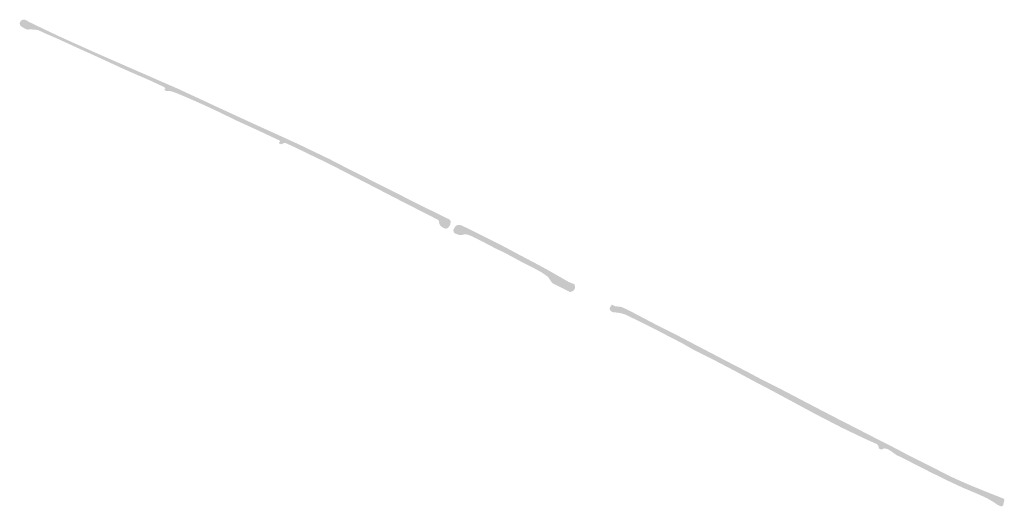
# Model space of a CAD drawing. Header units: metres. Extents: x 200208 to 204756, y 461621 to 464277.
# Tile 1 of 184: x 200208 to 200986, y 463520 to 463904. Entities that reach past the tile are written whole.
import ezdxf

# ---------------------------------------------------------------- set-up
doc = ezdxf.new("R2010")
doc.units = ezdxf.units.M
doc.layers.add('B-WE-OG-WATER_SLOOT-GA', color=7, linetype='Continuous', lineweight=18, true_color=0x70dbff, transparency=0.5)
doc.layers.add('B-WE-OG-WATER_SLOOT_TALUD-GA', color=7, linetype='Continuous', lineweight=18, true_color=0x9ee58b, transparency=0.5)

msp = doc.modelspace()

# ---------------------------------------------------------------- hatches: boundary and pattern name
at = {"layer": 'B-WE-OG-WATER_SLOOT-GA'}
h = msp.add_hatch(color=256, dxfattribs=at)
h.dxf.hatch_style = 1
edge = h.paths.add_edge_path(flags=17)
edge.add_arc((200211.98, 463900.79), 1.39, 68.78038, 111.89434)
edge.add_line((200211.47, 463902.08), (200211.05, 463901.87))
edge.add_line((200211.05, 463901.87), (200210.55, 463902.1))
edge.add_line((200210.55, 463902.1), (200209.7, 463902.47))
edge.add_line((200209.7, 463902.47), (200209.14, 463901.18))
edge.add_line((200209.14, 463901.18), (200210, 463900.81))
edge.add_line((200210, 463900.81), (200210.51, 463900.59))
edge.add_line((200210.51, 463900.59), (200210.38, 463900.05))
edge.add_arc((200210.96, 463899.83), 0.621, 159.66656, 218.61033)
edge.add_line((200210.47, 463899.44), (200213.18, 463897.88))
edge.add_arc((200215.14, 463901.9), 4.47, 244.04319, 269.76911)
edge.add_line((200215.12, 463897.43), (200219.26, 463897.29))
edge.add_arc((200216.39, 463874.88), 22.6, 73.88552, 82.6844, ccw=False)
edge.add_line((200222.66, 463896.59), (200225.69, 463895.29))
edge.add_line((200225.69, 463895.29), (200231.51, 463892.74))
edge.add_line((200231.51, 463892.74), (200240.12, 463888.92))
edge.add_line((200240.12, 463888.92), (200253.09, 463883.19))
edge.add_line((200253.09, 463883.19), (200264.2, 463878.05))
edge.add_line((200264.2, 463878.05), (200276.28, 463872.52))
edge.add_line((200276.28, 463872.52), (200290.02, 463866.18))
edge.add_line((200290.02, 463866.18), (200301.53, 463861.21))
edge.add_line((200301.53, 463861.21), (200312.15, 463856.36))
edge.add_line((200312.15, 463856.36), (200320.5, 463852.6))
edge.add_line((200320.5, 463852.6), (200323.36, 463851.03))
edge.add_arc((200322.51, 463849.88), 1.44, -54.96193, 53.53514, ccw=False)
edge.add_line((200323.33, 463848.71), (200323.43, 463848.44))
edge.add_line((200323.43, 463848.44), (200323.91, 463848.44))
edge.add_arc((200325.65, 463845.52), 3.4, 95.126, 120.75752, ccw=False)
edge.add_arc((200326.01, 463841.67), 7.26, 75.37726, 95.22476, ccw=False)
edge.add_line((200327.84, 463848.7), (200329.85, 463848.09))
edge.add_line((200329.85, 463848.09), (200343.68, 463842.1))
edge.add_line((200343.68, 463842.1), (200355.07, 463837.13))
edge.add_line((200355.07, 463837.13), (200365.44, 463832.42))
edge.add_line((200365.44, 463832.42), (200373.73, 463828.37))
edge.add_line((200373.73, 463828.37), (200387, 463822.11))
edge.add_line((200387, 463822.11), (200398.68, 463817.07))
edge.add_line((200398.68, 463817.07), (200413.47, 463809.74))
edge.add_line((200413.47, 463809.74), (200418.84, 463807.2))
edge.add_line((200418.84, 463807.2), (200432.21, 463801.17))
edge.add_line((200432.21, 463801.17), (200450.36, 463792.48))
edge.add_line((200450.36, 463792.48), (200467.32, 463783.91))
edge.add_line((200467.32, 463783.91), (200484.74, 463774.89))
edge.add_line((200484.74, 463774.89), (200500.64, 463766.84))
edge.add_line((200500.64, 463766.84), (200516.12, 463758.7))
edge.add_line((200516.12, 463758.7), (200532.85, 463750.38))
edge.add_line((200532.85, 463750.38), (200539.41, 463746.77))
edge.add_arc((200528.31, 463727.57), 22.18, 52.68465, 59.95781, ccw=False)
edge.add_line((200541.75, 463745.21), (200543.61, 463743.38))
edge.add_line((200543.61, 463743.38), (200545.58, 463741.85))
edge.add_arc((200546.31, 463743.86), 2.13, 250.12276, 277.27263)
edge.add_line((200546.58, 463741.74), (200547.55, 463741.19))
edge.add_line((200547.55, 463741.19), (200548.15, 463742.27))
edge.add_line((200548.15, 463742.27), (200547.19, 463742.82))
edge.add_line((200547.19, 463742.82), (200547.19, 463743.42))
edge.add_line((200547.19, 463743.42), (200545.84, 463744.15))
edge.add_line((200545.84, 463744.15), (200542.14, 463746.81))
edge.add_line((200542.14, 463746.81), (200539.27, 463748.6))
edge.add_line((200539.27, 463748.6), (200532.91, 463751.87))
edge.add_line((200532.91, 463751.87), (200526.56, 463754.92))
edge.add_line((200526.56, 463754.92), (200520.23, 463758.15))
edge.add_line((200520.23, 463758.15), (200512.61, 463762.19))
edge.add_line((200512.61, 463762.19), (200504.87, 463766.21))
edge.add_line((200504.87, 463766.21), (200500.83, 463768.17))
edge.add_line((200500.83, 463768.17), (200493.56, 463771.95))
edge.add_line((200493.56, 463771.95), (200487.34, 463775.02))
edge.add_line((200487.34, 463775.02), (200480.17, 463778.64))
edge.add_line((200480.17, 463778.64), (200474.99, 463781.47))
edge.add_line((200474.99, 463781.47), (200469.65, 463784.15))
edge.add_line((200469.65, 463784.15), (200463.54, 463787.24))
edge.add_line((200463.54, 463787.24), (200455.29, 463791.38))
edge.add_line((200455.29, 463791.38), (200445.71, 463796.1))
edge.add_line((200445.71, 463796.1), (200440.61, 463798.43))
edge.add_line((200440.61, 463798.43), (200431.97, 463802.65))
edge.add_line((200431.97, 463802.65), (200424.86, 463806.07))
edge.add_line((200424.86, 463806.07), (200416.88, 463809.7))
edge.add_line((200416.88, 463809.7), (200412.57, 463811.83))
edge.add_line((200412.57, 463811.83), (200406.65, 463814.89))
edge.add_line((200406.65, 463814.89), (200401.29, 463817.5))
edge.add_line((200401.29, 463817.5), (200396.74, 463819.53))
edge.add_line((200396.74, 463819.53), (200393.01, 463821.01))
edge.add_line((200393.01, 463821.01), (200387.93, 463823.32))
edge.add_line((200387.93, 463823.32), (200379, 463827.42))
edge.add_line((200379, 463827.42), (200369.21, 463832.06))
edge.add_line((200369.21, 463832.06), (200357.88, 463837.26))
edge.add_line((200357.88, 463837.26), (200351.65, 463840.02))
edge.add_line((200351.65, 463840.02), (200345.26, 463843.03))
edge.add_line((200345.26, 463843.03), (200334.32, 463847.65))
edge.add_line((200334.32, 463847.65), (200328.47, 463850.09))
edge.add_line((200328.47, 463850.09), (200318.82, 463854.57))
edge.add_line((200318.82, 463854.57), (200306, 463860.57))
edge.add_line((200306, 463860.57), (200292.72, 463866.23))
edge.add_line((200292.72, 463866.23), (200284.85, 463869.9))
edge.add_line((200284.85, 463869.9), (200273.29, 463875.14))
edge.add_line((200273.29, 463875.14), (200268.01, 463877.47))
edge.add_line((200268.01, 463877.47), (200251.58, 463884.91))
edge.add_line((200251.58, 463884.91), (200238.46, 463890.86))
edge.add_line((200238.46, 463890.86), (200227.37, 463895.65))
edge.add_line((200227.37, 463895.65), (200216.92, 463900.31))
edge.add_line((200216.92, 463900.31), (200212.49, 463902.08))
h = msp.add_hatch(color=256, dxfattribs=at)
h.dxf.hatch_style = 1
edge = h.paths.add_edge_path(flags=17)
edge.add_arc((200555, 463737.38), 2.28, 73.34801, 97.72694)
edge.add_line((200554.69, 463739.64), (200553.81, 463739.47))
edge.add_line((200553.81, 463739.47), (200553.07, 463739.85))
edge.add_line((200553.07, 463739.85), (200552.48, 463738.67))
edge.add_line((200552.48, 463738.67), (200553.23, 463738.3))
edge.add_line((200553.23, 463738.3), (200553.66, 463737.9))
edge.add_line((200553.66, 463737.9), (200555.56, 463736.72))
edge.add_line((200555.56, 463736.72), (200557.24, 463736.12))
edge.add_line((200557.24, 463736.12), (200559.04, 463735.9))
edge.add_line((200559.04, 463735.9), (200560.82, 463735.52))
edge.add_line((200560.82, 463735.52), (200562.73, 463734.89))
edge.add_line((200562.73, 463734.89), (200566.03, 463733.51))
edge.add_line((200566.03, 463733.51), (200574.99, 463729.13))
edge.add_line((200574.99, 463729.13), (200582.94, 463725.1))
edge.add_line((200582.94, 463725.1), (200588.13, 463722.45))
edge.add_line((200588.13, 463722.45), (200592.32, 463720.33))
edge.add_line((200592.32, 463720.33), (200600.55, 463715.87))
edge.add_line((200600.55, 463715.87), (200613.87, 463709.06))
edge.add_line((200613.87, 463709.06), (200617.66, 463707.2))
edge.add_line((200617.66, 463707.2), (200622.33, 463704.24))
edge.add_line((200622.33, 463704.24), (200628.2, 463700.58))
edge.add_line((200628.2, 463700.58), (200639.21, 463693.55))
edge.add_line((200639.21, 463693.55), (200643.38, 463691.41))
edge.add_line((200643.38, 463691.41), (200643.9, 463691.32))
edge.add_line((200643.9, 463691.32), (200644.79, 463691.48))
edge.add_line((200644.79, 463691.48), (200646.02, 463690.81))
edge.add_line((200646.02, 463690.81), (200646.63, 463691.97))
edge.add_line((200646.63, 463691.97), (200645.43, 463692.63))
edge.add_line((200645.43, 463692.63), (200645.02, 463693.21))
edge.add_line((200645.02, 463693.21), (200644.53, 463693.57))
edge.add_line((200644.53, 463693.57), (200637.94, 463697.1))
edge.add_line((200637.94, 463697.1), (200630.68, 463701.48))
edge.add_line((200630.68, 463701.48), (200624.31, 463705.39))
edge.add_line((200624.31, 463705.39), (200622.34, 463706.34))
edge.add_line((200622.34, 463706.34), (200621.39, 463706.75))
edge.add_line((200621.39, 463706.75), (200619.58, 463707.65))
edge.add_line((200619.58, 463707.65), (200615.73, 463709.87))
edge.add_line((200615.73, 463709.87), (200605.34, 463715.31))
edge.add_line((200605.34, 463715.31), (200593.99, 463721.53))
edge.add_line((200593.99, 463721.53), (200584.54, 463726.39))
edge.add_line((200584.54, 463726.39), (200572.1, 463732.72))
edge.add_line((200572.1, 463732.72), (200559.55, 463737.84))
edge.add_line((200559.55, 463737.84), (200555.65, 463739.57))
h = msp.add_hatch(color=256, dxfattribs=at)
h.dxf.hatch_style = 1
edge = h.paths.add_edge_path()
edge.add_arc((200677.93, 463677.6), 3.24, 228.25977, 262.26175)
edge.add_line((200677.5, 463674.39), (200681.01, 463673.86))
edge.add_line((200681.01, 463673.86), (200683.29, 463673.5))
edge.add_arc((200681.31, 463659.99), 13.66, 57.97997, 81.68928, ccw=False)
edge.add_line((200688.56, 463671.57), (200704.68, 463663.31))
edge.add_line((200704.68, 463663.31), (200722.36, 463654.4))
edge.add_line((200722.36, 463654.4), (200736.31, 463647.07))
edge.add_line((200736.31, 463647.07), (200748.26, 463640.76))
edge.add_line((200748.26, 463640.76), (200764.57, 463632.42))
edge.add_line((200764.57, 463632.42), (200777.6, 463625.72))
edge.add_line((200777.6, 463625.72), (200798.01, 463615.09))
edge.add_line((200798.01, 463615.09), (200817.28, 463605.12))
edge.add_line((200817.28, 463605.12), (200838.12, 463593.43))
edge.add_line((200838.12, 463593.43), (200862.41, 463580.86))
edge.add_line((200862.41, 463580.86), (200880.95, 463572.06))
edge.add_line((200880.95, 463572.06), (200887.05, 463569.12))
edge.add_arc((200886.26, 463567.98), 1.39, 3.50285, 55.01134, ccw=False)
edge.add_line((200887.64, 463568.07), (200887.66, 463567.49))
edge.add_line((200887.66, 463567.49), (200887.67, 463566.06))
edge.add_arc((200888.06, 463566.23), 0.428, 203.56126, 320.53372)
edge.add_line((200888.39, 463565.96), (200888.96, 463566.73))
edge.add_arc((200890.46, 463565.52), 1.93, 110.4019, 141.2433, ccw=False)
edge.add_arc((200890.37, 463565.08), 2.32, 64.38559, 104.33686, ccw=False)
edge.add_line((200891.37, 463567.17), (200892.32, 463566.8))
edge.add_line((200892.32, 463566.8), (200895.98, 463565.13))
edge.add_line((200895.98, 463565.13), (200898.06, 463563.77))
edge.add_line((200898.06, 463563.77), (200899.21, 463562.88))
edge.add_line((200899.21, 463562.88), (200900.94, 463561.58))
edge.add_line((200900.94, 463561.58), (200902.11, 463560.84))
edge.add_line((200902.11, 463560.84), (200903.41, 463560.29))
edge.add_line((200903.41, 463560.29), (200904.45, 463560.06))
edge.add_line((200904.45, 463560.06), (200905.3, 463559.78))
edge.add_line((200905.3, 463559.78), (200906.66, 463559.12))
edge.add_line((200906.66, 463559.12), (200917.44, 463553.51))
edge.add_line((200917.44, 463553.51), (200925.94, 463549.05))
edge.add_line((200925.94, 463549.05), (200935.64, 463544.29))
edge.add_line((200935.64, 463544.29), (200941.39, 463541.34))
edge.add_line((200941.39, 463541.34), (200946.12, 463539.05))
edge.add_line((200946.12, 463539.05), (200954.34, 463535.32))
edge.add_line((200954.34, 463535.32), (200958.02, 463533.82))
edge.add_line((200958.02, 463533.82), (200964.4, 463531.11))
edge.add_line((200964.4, 463531.11), (200969.45, 463528.88))
edge.add_line((200969.45, 463528.88), (200972.58, 463527.41))
edge.add_line((200972.58, 463527.41), (200976.89, 463525.18))
edge.add_line((200976.89, 463525.18), (200980.18, 463523.57))
edge.add_line((200980.18, 463523.57), (200984.36, 463522.2))
edge.add_line((200984.36, 463522.2), (200985.14, 463522.02))
edge.add_line((200985.14, 463522.02), (200985.56, 463523.86))
edge.add_line((200985.56, 463523.86), (200984.79, 463524.03))
edge.add_line((200984.79, 463524.03), (200984.68, 463524.24))
edge.add_line((200984.68, 463524.24), (200983.48, 463524.6))
edge.add_line((200983.48, 463524.6), (200982.06, 463525.09))
edge.add_line((200982.06, 463525.09), (200978.86, 463526.53))
edge.add_line((200978.86, 463526.53), (200973.57, 463529.16))
edge.add_line((200973.57, 463529.16), (200961.26, 463534.19))
edge.add_line((200961.26, 463534.19), (200951.35, 463538.15))
edge.add_line((200951.35, 463538.15), (200947.97, 463539.74))
edge.add_line((200947.97, 463539.74), (200945.55, 463541.06))
edge.add_line((200945.55, 463541.06), (200940.88, 463543.53))
edge.add_line((200940.88, 463543.53), (200928.46, 463549.74))
edge.add_line((200928.46, 463549.74), (200917.32, 463555.44))
edge.add_line((200917.32, 463555.44), (200910.89, 463558.76))
edge.add_line((200910.89, 463558.76), (200906.71, 463560.99))
edge.add_line((200906.71, 463560.99), (200904.75, 463562.27))
edge.add_line((200904.75, 463562.27), (200901.2, 463564.04))
edge.add_line((200901.2, 463564.04), (200899.01, 463565.13))
edge.add_line((200899.01, 463565.13), (200896.8, 463566.29))
edge.add_line((200896.8, 463566.29), (200895.34, 463567.09))
edge.add_line((200895.34, 463567.09), (200889.54, 463569.96))
edge.add_line((200889.54, 463569.96), (200868.53, 463580.87))
edge.add_line((200868.53, 463580.87), (200845.19, 463592.7))
edge.add_line((200845.19, 463592.7), (200823.66, 463603.67))
edge.add_line((200823.66, 463603.67), (200803.24, 463614.12))
edge.add_line((200803.24, 463614.12), (200788.56, 463621.72))
edge.add_line((200788.56, 463621.72), (200783.16, 463624.45))
edge.add_line((200783.16, 463624.45), (200773.91, 463629.37))
edge.add_line((200773.91, 463629.37), (200766.75, 463633.07))
edge.add_line((200766.75, 463633.07), (200752.86, 463640.29))
edge.add_line((200752.86, 463640.29), (200740.71, 463646.43))
edge.add_line((200740.71, 463646.43), (200727.67, 463653.19))
edge.add_line((200727.67, 463653.19), (200717.89, 463657.97))
edge.add_line((200717.89, 463657.97), (200713.43, 463660.5))
edge.add_line((200713.43, 463660.5), (200704.7, 463664.87))
edge.add_line((200704.7, 463664.87), (200699.3, 463667.43))
edge.add_line((200699.3, 463667.43), (200691.93, 463671.54))
edge.add_line((200691.93, 463671.54), (200688.58, 463673.26))
edge.add_line((200688.58, 463673.26), (200686.18, 463674.3))
edge.add_line((200686.18, 463674.3), (200683.55, 463675.33))
edge.add_line((200683.55, 463675.33), (200680.38, 463676.16))
edge.add_line((200680.38, 463676.16), (200676.72, 463676.84))
edge.add_line((200676.72, 463676.84), (200675.65, 463677.21))
edge.add_line((200675.65, 463677.21), (200674.84, 463677.65))
edge.add_line((200674.84, 463677.65), (200674.83, 463677.63))
edge.add_line((200674.83, 463677.63), (200674.19, 463676.39))
edge.add_line((200674.19, 463676.39), (200674.99, 463675.96))
edge.add_line((200674.99, 463675.96), (200675.78, 463675.18))
at = {"layer": 'B-WE-OG-WATER_SLOOT_TALUD-GA'}
h = msp.add_hatch(color=256, dxfattribs=at)
h.dxf.hatch_style = 1
edge = h.paths.add_edge_path()
edge.add_line((200539.34, 463745.15), (200539.54, 463743.75))
edge.add_arc((200544.1, 463744.42), 4.61, 188.27142, 234.64762)
edge.add_line((200541.43, 463740.66), (200543.17, 463739.65))
edge.add_line((200543.17, 463739.65), (200544.82, 463739.22))
edge.add_line((200544.82, 463739.22), (200546.08, 463739.57))
edge.add_line((200546.08, 463739.57), (200547.25, 463740.66))
edge.add_line((200547.25, 463740.66), (200547.55, 463741.19))
edge.add_line((200547.55, 463741.19), (200546.58, 463741.74))
edge.add_arc((200546.31, 463743.86), 2.13, 250.12276, 277.27263, ccw=False)
edge.add_line((200545.58, 463741.85), (200543.61, 463743.38))
edge.add_line((200543.61, 463743.38), (200541.75, 463745.21))
edge.add_arc((200528.31, 463727.57), 22.18, 52.68465, 59.95781)
edge.add_line((200539.41, 463746.77), (200532.85, 463750.38))
edge.add_line((200532.85, 463750.38), (200516.12, 463758.7))
edge.add_line((200516.12, 463758.7), (200500.64, 463766.84))
edge.add_line((200500.64, 463766.84), (200484.74, 463774.89))
edge.add_line((200484.74, 463774.89), (200467.32, 463783.91))
edge.add_line((200467.32, 463783.91), (200450.36, 463792.48))
edge.add_line((200450.36, 463792.48), (200432.21, 463801.17))
edge.add_line((200432.21, 463801.17), (200418.84, 463807.2))
edge.add_line((200418.84, 463807.2), (200413.47, 463809.74))
edge.add_line((200413.47, 463809.74), (200398.68, 463817.07))
edge.add_line((200398.68, 463817.07), (200387, 463822.11))
edge.add_line((200387, 463822.11), (200373.73, 463828.37))
edge.add_line((200373.73, 463828.37), (200365.44, 463832.42))
edge.add_line((200365.44, 463832.42), (200355.07, 463837.13))
edge.add_line((200355.07, 463837.13), (200343.68, 463842.1))
edge.add_line((200343.68, 463842.1), (200329.85, 463848.09))
edge.add_line((200329.85, 463848.09), (200327.84, 463848.7))
edge.add_arc((200326.01, 463841.67), 7.26, 75.37726, 95.22476)
edge.add_arc((200325.65, 463845.52), 3.4, 95.126, 120.75752)
edge.add_line((200323.91, 463848.44), (200323.43, 463848.44))
edge.add_line((200323.43, 463848.44), (200323.33, 463848.71))
edge.add_arc((200322.51, 463849.88), 1.44, 305.03807, 413.53514)
edge.add_line((200323.36, 463851.03), (200320.5, 463852.6))
edge.add_line((200320.5, 463852.6), (200312.15, 463856.36))
edge.add_line((200312.15, 463856.36), (200301.53, 463861.21))
edge.add_line((200301.53, 463861.21), (200290.02, 463866.18))
edge.add_line((200290.02, 463866.18), (200276.28, 463872.52))
edge.add_line((200276.28, 463872.52), (200264.2, 463878.05))
edge.add_line((200264.2, 463878.05), (200253.09, 463883.19))
edge.add_line((200253.09, 463883.19), (200240.12, 463888.92))
edge.add_line((200240.12, 463888.92), (200231.51, 463892.74))
edge.add_line((200231.51, 463892.74), (200225.69, 463895.29))
edge.add_line((200225.69, 463895.29), (200222.66, 463896.59))
edge.add_arc((200216.39, 463874.88), 22.6, 73.88552, 82.6844)
edge.add_line((200219.26, 463897.29), (200215.12, 463897.43))
edge.add_arc((200215.14, 463901.9), 4.47, 244.04319, 269.76911, ccw=False)
edge.add_line((200213.18, 463897.88), (200210.47, 463899.44))
edge.add_arc((200210.96, 463899.83), 0.621, 159.66656, 218.61033, ccw=False)
edge.add_line((200210.38, 463900.05), (200210.51, 463900.59))
edge.add_line((200210.51, 463900.59), (200210, 463900.81))
edge.add_line((200210, 463900.81), (200209.14, 463901.18))
edge.add_line((200209.14, 463901.18), (200209.7, 463902.47))
edge.add_line((200209.7, 463902.47), (200210.55, 463902.1))
edge.add_line((200210.55, 463902.1), (200211.05, 463901.87))
edge.add_line((200211.05, 463901.87), (200211.47, 463902.08))
edge.add_arc((200211.98, 463900.79), 1.39, 68.78038, 111.89434, ccw=False)
edge.add_line((200212.49, 463902.08), (200216.92, 463900.31))
edge.add_line((200216.92, 463900.31), (200227.37, 463895.65))
edge.add_line((200227.37, 463895.65), (200238.46, 463890.86))
edge.add_line((200238.46, 463890.86), (200251.58, 463884.91))
edge.add_line((200251.58, 463884.91), (200268.01, 463877.47))
edge.add_line((200268.01, 463877.47), (200273.29, 463875.14))
edge.add_line((200273.29, 463875.14), (200284.85, 463869.9))
edge.add_line((200284.85, 463869.9), (200292.72, 463866.23))
edge.add_line((200292.72, 463866.23), (200306, 463860.57))
edge.add_line((200306, 463860.57), (200318.82, 463854.57))
edge.add_line((200318.82, 463854.57), (200328.47, 463850.09))
edge.add_line((200328.47, 463850.09), (200334.32, 463847.65))
edge.add_line((200334.32, 463847.65), (200345.26, 463843.03))
edge.add_line((200345.26, 463843.03), (200351.65, 463840.02))
edge.add_line((200351.65, 463840.02), (200357.88, 463837.26))
edge.add_line((200357.88, 463837.26), (200369.21, 463832.06))
edge.add_line((200369.21, 463832.06), (200379, 463827.42))
edge.add_line((200379, 463827.42), (200387.93, 463823.32))
edge.add_line((200387.93, 463823.32), (200393.01, 463821.01))
edge.add_line((200393.01, 463821.01), (200396.74, 463819.53))
edge.add_line((200396.74, 463819.53), (200401.29, 463817.5))
edge.add_line((200401.29, 463817.5), (200406.65, 463814.89))
edge.add_line((200406.65, 463814.89), (200412.57, 463811.83))
edge.add_line((200412.57, 463811.83), (200416.88, 463809.7))
edge.add_line((200416.88, 463809.7), (200424.86, 463806.07))
edge.add_line((200424.86, 463806.07), (200431.97, 463802.65))
edge.add_line((200431.97, 463802.65), (200440.61, 463798.43))
edge.add_line((200440.61, 463798.43), (200445.71, 463796.1))
edge.add_line((200445.71, 463796.1), (200455.29, 463791.38))
edge.add_line((200455.29, 463791.38), (200463.54, 463787.24))
edge.add_line((200463.54, 463787.24), (200469.65, 463784.15))
edge.add_line((200469.65, 463784.15), (200474.99, 463781.47))
edge.add_line((200474.99, 463781.47), (200480.17, 463778.64))
edge.add_line((200480.17, 463778.64), (200487.34, 463775.02))
edge.add_line((200487.34, 463775.02), (200493.56, 463771.95))
edge.add_line((200493.56, 463771.95), (200500.83, 463768.17))
edge.add_line((200500.83, 463768.17), (200504.87, 463766.21))
edge.add_line((200504.87, 463766.21), (200512.61, 463762.19))
edge.add_line((200512.61, 463762.19), (200520.23, 463758.15))
edge.add_line((200520.23, 463758.15), (200526.56, 463754.92))
edge.add_line((200526.56, 463754.92), (200532.91, 463751.87))
edge.add_line((200532.91, 463751.87), (200539.27, 463748.6))
edge.add_line((200539.27, 463748.6), (200542.14, 463746.81))
edge.add_line((200542.14, 463746.81), (200545.84, 463744.15))
edge.add_line((200545.84, 463744.15), (200547.19, 463743.42))
edge.add_line((200547.19, 463743.42), (200547.19, 463742.82))
edge.add_line((200547.19, 463742.82), (200548.15, 463742.27))
edge.add_line((200548.15, 463742.27), (200548.23, 463742.43))
edge.add_line((200548.23, 463742.43), (200548.57, 463744.38))
edge.add_line((200548.57, 463744.38), (200548.37, 463745.8))
edge.add_line((200548.37, 463745.8), (200547.41, 463746.57))
edge.add_line((200547.41, 463746.57), (200536.17, 463752.06))
edge.add_line((200536.17, 463752.06), (200519.96, 463760.09))
edge.add_line((200519.96, 463760.09), (200497.93, 463771.25))
edge.add_line((200497.93, 463771.25), (200480.96, 463779.78))
edge.add_line((200480.96, 463779.78), (200465.16, 463787.77))
edge.add_line((200465.16, 463787.77), (200452.15, 463794.47))
edge.add_line((200452.15, 463794.47), (200438.8, 463800.86))
edge.add_line((200438.8, 463800.86), (200428.23, 463805.95))
edge.add_line((200428.23, 463805.95), (200421.54, 463808.97))
edge.add_line((200421.54, 463808.97), (200416.57, 463811.3))
edge.add_line((200416.57, 463811.3), (200414.3, 463812.34))
edge.add_line((200414.3, 463812.34), (200396.71, 463820.27))
edge.add_line((200396.71, 463820.27), (200366.8, 463834.05))
edge.add_line((200366.8, 463834.05), (200334.03, 463849.27))
edge.add_line((200334.03, 463849.27), (200297.49, 463865.22))
edge.add_line((200297.49, 463865.22), (200267.77, 463878.23))
edge.add_line((200267.77, 463878.23), (200239.28, 463891.06))
edge.add_line((200239.28, 463891.06), (200218.68, 463900.86))
edge.add_line((200218.68, 463900.86), (200215.17, 463902.61))
edge.add_line((200215.17, 463902.61), (200213.68, 463903.56))
edge.add_line((200213.68, 463903.56), (200212.16, 463904.11))
edge.add_line((200212.16, 463904.11), (200211.01, 463904.13))
edge.add_line((200211.01, 463904.13), (200209.81, 463903.72))
edge.add_line((200209.81, 463903.72), (200208.73, 463902.67))
edge.add_line((200208.73, 463902.67), (200208.27, 463901.24))
edge.add_line((200208.27, 463901.24), (200208.53, 463899.88))
edge.add_line((200208.53, 463899.88), (200209.71, 463898.68))
edge.add_line((200209.71, 463898.68), (200212.93, 463896.8))
edge.add_arc((200214.45, 463899.27), 2.9, 238.34485, 269.03618)
edge.add_line((200214.4, 463896.37), (200217.28, 463896.46))
edge.add_line((200217.28, 463896.46), (200220.44, 463896.31))
edge.add_arc((200219.69, 463885.25), 11.09, 71.08638, 86.10765, ccw=False)
edge.add_line((200223.29, 463895.74), (200227.87, 463893.58))
edge.add_line((200227.87, 463893.58), (200237.74, 463889.31))
edge.add_line((200237.74, 463889.31), (200256.26, 463880.83))
edge.add_line((200256.26, 463880.83), (200273.23, 463873.16))
edge.add_line((200273.23, 463873.16), (200291.26, 463864.82))
edge.add_line((200291.26, 463864.82), (200311.8, 463855.91))
edge.add_line((200311.8, 463855.91), (200320.96, 463851.64))
edge.add_line((200320.96, 463851.64), (200322.97, 463850.53))
edge.add_arc((200322.67, 463849.99), 0.616, -10.98645, 61.07751, ccw=False)
edge.add_line((200323.28, 463849.88), (200322.42, 463848.66))
edge.add_line((200322.42, 463848.66), (200324.21, 463847.87))
edge.add_arc((200325.38, 463843.04), 4.98, 83.77649, 103.63852, ccw=False)
edge.add_line((200325.92, 463847.98), (200328.74, 463847.39))
edge.add_line((200328.74, 463847.39), (200332.17, 463846.15))
edge.add_line((200332.17, 463846.15), (200340.6, 463842.62))
edge.add_line((200340.6, 463842.62), (200353.86, 463836.76))
edge.add_line((200353.86, 463836.76), (200364.68, 463831.72))
edge.add_line((200364.68, 463831.72), (200381.18, 463823.73))
edge.add_line((200381.18, 463823.73), (200396.37, 463816.82))
edge.add_line((200396.37, 463816.82), (200411.77, 463809.57))
edge.add_line((200411.77, 463809.57), (200413.6, 463808.76))
edge.add_arc((200413.36, 463808.35), 0.474, -32.93136, 60.60106, ccw=False)
edge.add_line((200413.76, 463808.09), (200412.9, 463806.54))
edge.add_line((200412.9, 463806.54), (200412.97, 463806.51))
edge.add_line((200412.97, 463806.51), (200414.68, 463805.93))
edge.add_line((200414.68, 463805.93), (200415.1, 463805.73))
edge.add_line((200415.1, 463805.73), (200416.7, 463806.73))
edge.add_arc((200417.52, 463804.85), 2.05, 64.49087, 113.63075, ccw=False)
edge.add_line((200418.4, 463806.71), (200425.82, 463803.33))
edge.add_line((200425.82, 463803.33), (200435.66, 463798.53))
edge.add_line((200435.66, 463798.53), (200452.22, 463790.57))
edge.add_line((200452.22, 463790.57), (200467.92, 463782.5))
edge.add_line((200467.92, 463782.5), (200482.26, 463775.08))
edge.add_line((200482.26, 463775.08), (200493.95, 463769.08))
edge.add_line((200493.95, 463769.08), (200511.99, 463759.71))
edge.add_line((200511.99, 463759.71), (200529, 463751.11))
edge.add_line((200529, 463751.11), (200538.62, 463746.16))
edge.add_arc((200538, 463744.96), 1.35, 8.27684, 62.74479, ccw=False)
h = msp.add_hatch(color=256, dxfattribs=at)
h.dxf.hatch_style = 1
edge = h.paths.add_edge_path()
edge.add_arc((200555, 463737.38), 2.28, 73.34801, 97.72694, ccw=False)
edge.add_line((200555.65, 463739.57), (200559.55, 463737.84))
edge.add_line((200559.55, 463737.84), (200572.1, 463732.72))
edge.add_line((200572.1, 463732.72), (200584.54, 463726.39))
edge.add_line((200584.54, 463726.39), (200593.99, 463721.53))
edge.add_line((200593.99, 463721.53), (200605.34, 463715.31))
edge.add_line((200605.34, 463715.31), (200615.73, 463709.87))
edge.add_line((200615.73, 463709.87), (200619.58, 463707.65))
edge.add_line((200619.58, 463707.65), (200621.39, 463706.75))
edge.add_line((200621.39, 463706.75), (200622.34, 463706.34))
edge.add_line((200622.34, 463706.34), (200624.31, 463705.39))
edge.add_line((200624.31, 463705.39), (200630.68, 463701.48))
edge.add_line((200630.68, 463701.48), (200637.94, 463697.1))
edge.add_line((200637.94, 463697.1), (200644.53, 463693.57))
edge.add_line((200644.53, 463693.57), (200645.02, 463693.21))
edge.add_line((200645.02, 463693.21), (200645.43, 463692.63))
edge.add_line((200645.43, 463692.63), (200646.63, 463691.97))
edge.add_line((200646.63, 463691.97), (200646.69, 463692.09))
edge.add_line((200646.69, 463692.09), (200646.87, 463692.4))
edge.add_line((200646.87, 463692.4), (200646.41, 463695.27))
edge.add_line((200646.41, 463695.27), (200644.89, 463695.89))
edge.add_line((200644.89, 463695.89), (200641.78, 463697.14))
edge.add_line((200641.78, 463697.14), (200625.86, 463706.28))
edge.add_line((200625.86, 463706.28), (200617.11, 463711.04))
edge.add_line((200617.11, 463711.04), (200600.07, 463720.02))
edge.add_line((200600.07, 463720.02), (200590.04, 463725.4))
edge.add_line((200590.04, 463725.4), (200575.31, 463732.85))
edge.add_line((200575.31, 463732.85), (200564.93, 463738.02))
edge.add_line((200564.93, 463738.02), (200557.18, 463741.76))
edge.add_line((200557.18, 463741.76), (200555.17, 463742.24))
edge.add_line((200555.17, 463742.24), (200553.87, 463742.02))
edge.add_line((200553.87, 463742.02), (200552.98, 463741.55))
edge.add_line((200552.98, 463741.55), (200552.24, 463740.84))
edge.add_line((200552.24, 463740.84), (200551.47, 463739.63))
edge.add_line((200551.47, 463739.63), (200550.83, 463738.35))
edge.add_line((200550.83, 463738.35), (200550.8, 463737.15))
edge.add_line((200550.8, 463737.15), (200551.15, 463736.16))
edge.add_line((200551.15, 463736.16), (200552.26, 463735.27))
edge.add_line((200552.26, 463735.27), (200555.02, 463734.33))
edge.add_line((200555.02, 463734.33), (200556.3, 463734.12))
edge.add_line((200556.3, 463734.12), (200557.38, 463734.22))
edge.add_line((200557.38, 463734.22), (200558.46, 463734.47))
edge.add_line((200558.46, 463734.47), (200559.2, 463734.65))
edge.add_line((200559.2, 463734.65), (200560.2, 463734.84))
edge.add_line((200560.2, 463734.84), (200562.69, 463734.19))
edge.add_line((200562.69, 463734.19), (200565.46, 463733.18))
edge.add_line((200565.46, 463733.18), (200575.81, 463727.91))
edge.add_line((200575.81, 463727.91), (200583.59, 463723.83))
edge.add_line((200583.59, 463723.83), (200593.12, 463719.18))
edge.add_line((200593.12, 463719.18), (200605.97, 463712.19))
edge.add_line((200605.97, 463712.19), (200615.08, 463707.62))
edge.add_line((200615.08, 463707.62), (200620.64, 463704.55))
edge.add_line((200620.64, 463704.55), (200624.49, 463701.88))
edge.add_line((200624.49, 463701.88), (200625.57, 463700.98))
edge.add_line((200625.57, 463700.98), (200626.69, 463699.39))
edge.add_line((200626.69, 463699.39), (200627.93, 463697.47))
edge.add_line((200627.93, 463697.47), (200629.02, 463696.09))
edge.add_line((200629.02, 463696.09), (200641.38, 463689.98))
edge.add_line((200641.38, 463689.98), (200643.16, 463689.09))
edge.add_line((200643.16, 463689.09), (200645.83, 463690.46))
edge.add_line((200645.83, 463690.46), (200646, 463690.77))
edge.add_line((200646, 463690.77), (200646.02, 463690.81))
edge.add_line((200646.02, 463690.81), (200644.79, 463691.48))
edge.add_line((200644.79, 463691.48), (200643.9, 463691.32))
edge.add_line((200643.9, 463691.32), (200643.38, 463691.41))
edge.add_line((200643.38, 463691.41), (200639.21, 463693.55))
edge.add_line((200639.21, 463693.55), (200628.2, 463700.58))
edge.add_line((200628.2, 463700.58), (200622.33, 463704.24))
edge.add_line((200622.33, 463704.24), (200617.66, 463707.2))
edge.add_line((200617.66, 463707.2), (200613.87, 463709.06))
edge.add_line((200613.87, 463709.06), (200600.55, 463715.87))
edge.add_line((200600.55, 463715.87), (200592.32, 463720.33))
edge.add_line((200592.32, 463720.33), (200588.13, 463722.45))
edge.add_line((200588.13, 463722.45), (200582.94, 463725.1))
edge.add_line((200582.94, 463725.1), (200574.99, 463729.13))
edge.add_line((200574.99, 463729.13), (200566.03, 463733.51))
edge.add_line((200566.03, 463733.51), (200562.73, 463734.89))
edge.add_line((200562.73, 463734.89), (200560.82, 463735.52))
edge.add_line((200560.82, 463735.52), (200559.04, 463735.9))
edge.add_line((200559.04, 463735.9), (200557.24, 463736.12))
edge.add_line((200557.24, 463736.12), (200555.56, 463736.72))
edge.add_line((200555.56, 463736.72), (200553.66, 463737.9))
edge.add_line((200553.66, 463737.9), (200553.23, 463738.3))
edge.add_line((200553.23, 463738.3), (200552.48, 463738.67))
edge.add_line((200552.48, 463738.67), (200553.07, 463739.85))
edge.add_line((200553.07, 463739.85), (200553.81, 463739.47))
edge.add_line((200553.81, 463739.47), (200554.69, 463739.64))
h = msp.add_hatch(color=256, dxfattribs=at)
h.dxf.hatch_style = 1
edge = h.paths.add_edge_path()
edge.add_line((200683.29, 463673.5), (200681.01, 463673.86))
edge.add_line((200681.01, 463673.86), (200677.5, 463674.39))
edge.add_arc((200677.93, 463677.6), 3.24, 228.25977, 262.26175, ccw=False)
edge.add_line((200675.78, 463675.18), (200674.99, 463675.96))
edge.add_line((200674.99, 463675.96), (200674.19, 463676.39))
edge.add_line((200674.19, 463676.39), (200674.18, 463676.37))
edge.add_line((200674.18, 463676.37), (200674.02, 463676.05))
edge.add_line((200674.02, 463676.05), (200674.72, 463674.55))
edge.add_line((200674.72, 463674.55), (200675.35, 463674.02))
edge.add_line((200675.35, 463674.02), (200675.96, 463673.51))
edge.add_line((200675.96, 463673.51), (200677.02, 463673.21))
edge.add_line((200677.02, 463673.21), (200680.37, 463672.91))
edge.add_line((200680.37, 463672.91), (200682.57, 463672.62))
edge.add_arc((200677.4, 463648.79), 24.38, 68.36452, 77.75299, ccw=False)
edge.add_line((200686.39, 463671.46), (200697.03, 463666.33))
edge.add_line((200697.03, 463666.33), (200711.22, 463659.24))
edge.add_line((200711.22, 463659.24), (200721.32, 463653.92))
edge.add_line((200721.32, 463653.92), (200731.07, 463648.94))
edge.add_line((200731.07, 463648.94), (200739.29, 463644.21))
edge.add_line((200739.29, 463644.21), (200754.33, 463636.68))
edge.add_line((200754.33, 463636.68), (200772.78, 463627.02))
edge.add_line((200772.78, 463627.02), (200786.32, 463619.73))
edge.add_line((200786.32, 463619.73), (200802.12, 463611.46))
edge.add_line((200802.12, 463611.46), (200819.18, 463602.26))
edge.add_line((200819.18, 463602.26), (200836.75, 463592.8))
edge.add_line((200836.75, 463592.8), (200858.15, 463581.75))
edge.add_line((200858.15, 463581.75), (200872.34, 463574.97))
edge.add_line((200872.34, 463574.97), (200880.48, 463571.21))
edge.add_line((200880.48, 463571.21), (200885.43, 463569.04))
edge.add_arc((200883.68, 463566.84), 2.81, 9.75116, 51.5192, ccw=False)
edge.add_line((200886.45, 463567.32), (200886.5, 463565.83))
edge.add_line((200886.5, 463565.83), (200888.51, 463564.79))
edge.add_line((200888.51, 463564.79), (200889.8, 463565.34))
edge.add_line((200889.8, 463565.34), (200891.15, 463565.79))
edge.add_arc((200891.56, 463561.86), 3.95, 59.17715, 95.95956, ccw=False)
edge.add_line((200893.59, 463565.25), (200896.56, 463563.44))
edge.add_line((200896.56, 463563.44), (200898.68, 463561.88))
edge.add_line((200898.68, 463561.88), (200900.3, 463560.69))
edge.add_line((200900.3, 463560.69), (200901.49, 463560.03))
edge.add_line((200901.49, 463560.03), (200903.16, 463559.36))
edge.add_line((200903.16, 463559.36), (200908.99, 463556.41))
edge.add_line((200908.99, 463556.41), (200927.14, 463547.16))
edge.add_line((200927.14, 463547.16), (200938.92, 463541.31))
edge.add_line((200938.92, 463541.31), (200952.92, 463534.76))
edge.add_line((200952.92, 463534.76), (200965.93, 463529.29))
edge.add_line((200965.93, 463529.29), (200972.38, 463526.29))
edge.add_line((200972.38, 463526.29), (200977.68, 463523.13))
edge.add_line((200977.68, 463523.13), (200980.67, 463521.09))
edge.add_line((200980.67, 463521.09), (200982.58, 463520.22))
edge.add_line((200982.58, 463520.22), (200983.68, 463520.06))
edge.add_arc((200983.75, 463521.25), 1.19, 266.93975, 346.27267)
edge.add_line((200984.91, 463520.96), (200985.14, 463522.02))
edge.add_line((200985.14, 463522.02), (200984.36, 463522.2))
edge.add_line((200984.36, 463522.2), (200980.18, 463523.57))
edge.add_line((200980.18, 463523.57), (200976.89, 463525.18))
edge.add_line((200976.89, 463525.18), (200972.58, 463527.41))
edge.add_line((200972.58, 463527.41), (200969.45, 463528.88))
edge.add_line((200969.45, 463528.88), (200964.4, 463531.11))
edge.add_line((200964.4, 463531.11), (200958.02, 463533.82))
edge.add_line((200958.02, 463533.82), (200954.34, 463535.32))
edge.add_line((200954.34, 463535.32), (200946.12, 463539.05))
edge.add_line((200946.12, 463539.05), (200941.39, 463541.34))
edge.add_line((200941.39, 463541.34), (200935.64, 463544.29))
edge.add_line((200935.64, 463544.29), (200925.94, 463549.05))
edge.add_line((200925.94, 463549.05), (200917.44, 463553.51))
edge.add_line((200917.44, 463553.51), (200906.66, 463559.12))
edge.add_line((200906.66, 463559.12), (200905.3, 463559.78))
edge.add_line((200905.3, 463559.78), (200904.45, 463560.06))
edge.add_line((200904.45, 463560.06), (200903.41, 463560.29))
edge.add_line((200903.41, 463560.29), (200902.11, 463560.84))
edge.add_line((200902.11, 463560.84), (200900.94, 463561.58))
edge.add_line((200900.94, 463561.58), (200899.21, 463562.88))
edge.add_line((200899.21, 463562.88), (200898.06, 463563.77))
edge.add_line((200898.06, 463563.77), (200895.98, 463565.13))
edge.add_line((200895.98, 463565.13), (200892.32, 463566.8))
edge.add_line((200892.32, 463566.8), (200891.37, 463567.17))
edge.add_arc((200890.37, 463565.08), 2.32, 64.38559, 104.33686)
edge.add_arc((200890.46, 463565.52), 1.93, 110.4019, 141.2433)
edge.add_line((200888.96, 463566.73), (200888.39, 463565.96))
edge.add_arc((200888.06, 463566.23), 0.428, 203.56126, 320.53372, ccw=False)
edge.add_line((200887.67, 463566.06), (200887.66, 463567.49))
edge.add_line((200887.66, 463567.49), (200887.64, 463568.07))
edge.add_arc((200886.26, 463567.98), 1.39, 3.50285, 55.01134)
edge.add_line((200887.05, 463569.12), (200880.95, 463572.06))
edge.add_line((200880.95, 463572.06), (200862.41, 463580.86))
edge.add_line((200862.41, 463580.86), (200838.12, 463593.43))
edge.add_line((200838.12, 463593.43), (200817.28, 463605.12))
edge.add_line((200817.28, 463605.12), (200798.01, 463615.09))
edge.add_line((200798.01, 463615.09), (200777.6, 463625.72))
edge.add_line((200777.6, 463625.72), (200764.57, 463632.42))
edge.add_line((200764.57, 463632.42), (200748.26, 463640.76))
edge.add_line((200748.26, 463640.76), (200736.31, 463647.07))
edge.add_line((200736.31, 463647.07), (200722.36, 463654.4))
edge.add_line((200722.36, 463654.4), (200704.68, 463663.31))
edge.add_line((200704.68, 463663.31), (200688.56, 463671.57))
edge.add_arc((200681.31, 463659.99), 13.66, 57.97997, 81.68928)
h = msp.add_hatch(color=256, dxfattribs=at)
h.dxf.hatch_style = 1
edge = h.paths.add_edge_path()
edge.add_arc((200984.67, 463525.12), 1.11, 346.55752, 430.73709)
edge.add_line((200985.03, 463526.16), (200984.11, 463526.53))
edge.add_line((200984.11, 463526.53), (200973.45, 463530.76))
edge.add_line((200973.45, 463530.76), (200960.36, 463536.04))
edge.add_line((200960.36, 463536.04), (200949.91, 463540.57))
edge.add_line((200949.91, 463540.57), (200942.27, 463544.11))
edge.add_line((200942.27, 463544.11), (200935.99, 463547.35))
edge.add_line((200935.99, 463547.35), (200922.92, 463553.92))
edge.add_line((200922.92, 463553.92), (200907.97, 463561.45))
edge.add_line((200907.97, 463561.45), (200904.78, 463563.18))
edge.add_line((200904.78, 463563.18), (200901.98, 463564.7))
edge.add_line((200901.98, 463564.7), (200891.4, 463570.13))
edge.add_line((200891.4, 463570.13), (200882.21, 463574.76))
edge.add_line((200882.21, 463574.76), (200868.85, 463581.65))
edge.add_line((200868.85, 463581.65), (200856.23, 463588.09))
edge.add_line((200856.23, 463588.09), (200839.28, 463596.88))
edge.add_line((200839.28, 463596.88), (200825.44, 463604.11))
edge.add_line((200825.44, 463604.11), (200811.01, 463611.66))
edge.add_line((200811.01, 463611.66), (200796.22, 463619.06))
edge.add_line((200796.22, 463619.06), (200782.3, 463626.48))
edge.add_line((200782.3, 463626.48), (200769.3, 463633.16))
edge.add_line((200769.3, 463633.16), (200750.95, 463642.74))
edge.add_line((200750.95, 463642.74), (200729.22, 463654.12))
edge.add_line((200729.22, 463654.12), (200712.21, 463662.67))
edge.add_line((200712.21, 463662.67), (200691.42, 463673.59))
edge.add_line((200691.42, 463673.59), (200690.63, 463674.05))
edge.add_line((200690.63, 463674.05), (200687.3, 463675.66))
edge.add_line((200687.3, 463675.66), (200683.47, 463677.38))
edge.add_line((200683.47, 463677.38), (200682.04, 463677.69))
edge.add_line((200682.04, 463677.69), (200680.47, 463677.76))
edge.add_line((200680.47, 463677.76), (200678.89, 463677.78))
edge.add_line((200678.89, 463677.78), (200677.82, 463678.31))
edge.add_line((200677.82, 463678.31), (200675.91, 463679.25))
edge.add_line((200675.91, 463679.25), (200675.02, 463678))
edge.add_line((200675.02, 463678), (200674.84, 463677.65))
edge.add_line((200674.84, 463677.65), (200675.65, 463677.21))
edge.add_line((200675.65, 463677.21), (200676.72, 463676.84))
edge.add_line((200676.72, 463676.84), (200680.38, 463676.16))
edge.add_line((200680.38, 463676.16), (200683.55, 463675.33))
edge.add_line((200683.55, 463675.33), (200686.18, 463674.3))
edge.add_line((200686.18, 463674.3), (200688.58, 463673.26))
edge.add_line((200688.58, 463673.26), (200691.93, 463671.54))
edge.add_line((200691.93, 463671.54), (200699.3, 463667.43))
edge.add_line((200699.3, 463667.43), (200704.7, 463664.87))
edge.add_line((200704.7, 463664.87), (200713.43, 463660.5))
edge.add_line((200713.43, 463660.5), (200717.89, 463657.97))
edge.add_line((200717.89, 463657.97), (200727.67, 463653.19))
edge.add_line((200727.67, 463653.19), (200740.71, 463646.43))
edge.add_line((200740.71, 463646.43), (200752.86, 463640.29))
edge.add_line((200752.86, 463640.29), (200766.75, 463633.07))
edge.add_line((200766.75, 463633.07), (200773.91, 463629.37))
edge.add_line((200773.91, 463629.37), (200783.16, 463624.45))
edge.add_line((200783.16, 463624.45), (200788.56, 463621.72))
edge.add_line((200788.56, 463621.72), (200803.24, 463614.12))
edge.add_line((200803.24, 463614.12), (200823.66, 463603.67))
edge.add_line((200823.66, 463603.67), (200845.19, 463592.7))
edge.add_line((200845.19, 463592.7), (200868.53, 463580.87))
edge.add_line((200868.53, 463580.87), (200889.54, 463569.96))
edge.add_line((200889.54, 463569.96), (200895.34, 463567.09))
edge.add_line((200895.34, 463567.09), (200896.8, 463566.29))
edge.add_line((200896.8, 463566.29), (200899.01, 463565.13))
edge.add_line((200899.01, 463565.13), (200901.2, 463564.04))
edge.add_line((200901.2, 463564.04), (200904.75, 463562.27))
edge.add_line((200904.75, 463562.27), (200906.71, 463560.99))
edge.add_line((200906.71, 463560.99), (200910.89, 463558.76))
edge.add_line((200910.89, 463558.76), (200917.32, 463555.44))
edge.add_line((200917.32, 463555.44), (200928.46, 463549.74))
edge.add_line((200928.46, 463549.74), (200940.88, 463543.53))
edge.add_line((200940.88, 463543.53), (200945.55, 463541.06))
edge.add_line((200945.55, 463541.06), (200947.97, 463539.74))
edge.add_line((200947.97, 463539.74), (200951.35, 463538.15))
edge.add_line((200951.35, 463538.15), (200961.26, 463534.19))
edge.add_line((200961.26, 463534.19), (200973.57, 463529.16))
edge.add_line((200973.57, 463529.16), (200978.86, 463526.53))
edge.add_line((200978.86, 463526.53), (200982.06, 463525.09))
edge.add_line((200982.06, 463525.09), (200983.48, 463524.6))
edge.add_line((200983.48, 463524.6), (200984.68, 463524.24))
edge.add_line((200984.68, 463524.24), (200984.79, 463524.03))
edge.add_line((200984.79, 463524.03), (200985.56, 463523.86))
edge.add_line((200985.56, 463523.86), (200985.75, 463524.86))

doc.saveas('drawing.dxf')
